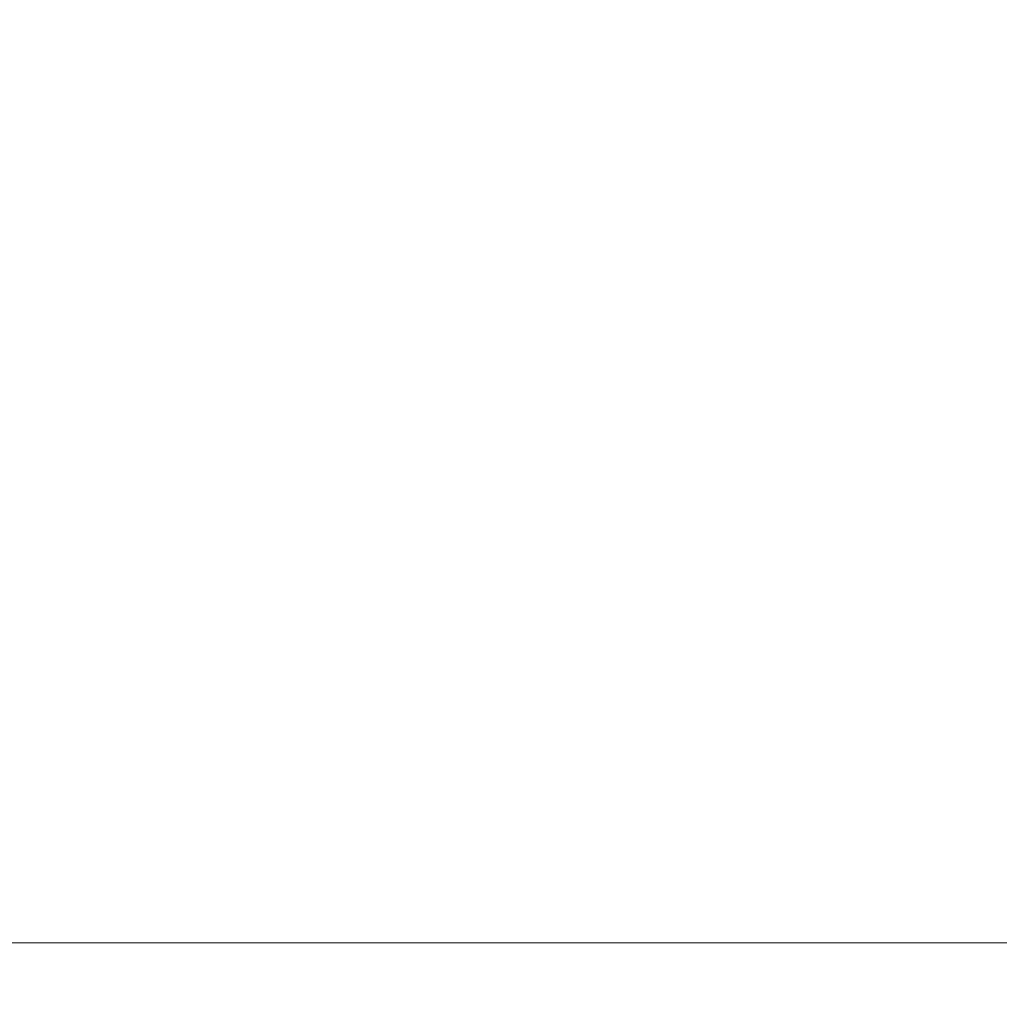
# Model space of a CAD drawing. Header units: inches. Extents: x -263 to 530, y -1 to 602.
# Tile 53 of 256: x -197.705 to -197.305, y 134.475 to 134.877. Entities that reach past the tile are written whole.
import ezdxf

# ---------------------------------------------------------------- set-up
doc = ezdxf.new("R2010")
doc.units = ezdxf.units.IN
doc.header["$MEASUREMENT"] = 0
for name, color, linetype, lineweight in [('A-CLNG', 13, 'Continuous', 13), ('A-FLOR', 192, 'Continuous', 13), ('A-WALL', 113, 'Continuous', 13)]:
    doc.layers.add(name, color=color, linetype=linetype, lineweight=lineweight)

msp = doc.modelspace()

# ---------------------------------------------------------------- meshes
at = {"layer": 'A-CLNG'}
mesh = msp.add_polyface(dxfattribs=at)
corners = [(-198, 134.5, 259.99999), (-198, 134.5, 247.99999), (-136, 134.5, 247.99999), (-136, 134.5, 259.99999)]
mesh.append_faces([[corners[k] for k in face] for face in [(0, 1, 2, 3)]])
mesh = msp.add_polyface(dxfattribs=at)
corners = [(-198, 134.5, 247.99999), (-198, 134.5, 246.49999), (-136, 134.5, 246.49999), (-136, 134.5, 247.99999)]
mesh.append_faces([[corners[k] for k in face] for face in [(0, 1, 2, 3)]])
at = {"layer": 'A-FLOR'}
mesh = msp.add_polyface(dxfattribs=at)
corners = [(-136, 134.5, 114.5), (-136, 134.5, 128), (-198, 134.5, 128), (-198, 134.5, 114.5)]
mesh.append_faces([[corners[k] for k in face] for face in [(0, 1, 2, 3)]])
at = {"layer": 'A-WALL'}
mesh = msp.add_polyface(dxfattribs=at)
corners = [(-189.25, 135, 128), (-189.25, 134.5, 128), (-198, 134.5, 128), (-198, 135, 128)]
mesh.append_faces([[corners[k] for k in face] for face in [(0, 1, 2, 3)]])
mesh = msp.add_polyface(dxfattribs=at)
corners = [(-198, 135, 133), (-198, 134.5, 133), (-189.25, 134.5, 133), (-189.25, 135, 133)]
mesh.append_faces([[corners[k] for k in face] for face in [(0, 1, 2, 3)]])
mesh = msp.add_polyface(dxfattribs=at)
corners = [(-142.5, 134.5, 259.99999), (-142.5, 134.5, 114.5), (-198, 134.5, 114.5), (-204.49999, 134.5, 114.5), (-204.49999, 134.5, 259.99999), (-198, 134.5, 259.99999), (-186, 134.5, 222), (-186, 134.5, 152), (-156, 134.5, 152), (-156, 134.5, 222)]
mesh.append_faces([[corners[k] for k in face] for face in [(1, 8, 9, 0), (8, 1, 2, 7), (7, 2, 3, 6)]], dxfattribs={"vtx0": -1, "vtx2": -1})
mesh.append_faces([[corners[k] for k in face] for face in [(4, 5, 6, 3)]], dxfattribs={"vtx1": -1, "vtx2": -1})
mesh.append_faces([[corners[k] for k in face] for face in [(5, 0, 9, 6)]], dxfattribs={"vtx1": -1, "vtx3": -1})
mesh = msp.add_polyface(dxfattribs=at)
corners = [(-204.49999, 134.5, 114.5), (-198, 134.5, 114.5), (-142.5, 134.5, 114.5), (-142.5, 126, 114.5), (-204.49999, 126, 114.5)]
mesh.append_faces([[corners[k] for k in face] for face in [(1, 4, 0)]], dxfattribs={"vtx0": -1})
mesh.append_faces([[corners[k] for k in face] for face in [(3, 4, 1, 2)]], dxfattribs={"vtx1": -1})
mesh = msp.add_polyface(dxfattribs=at)
corners = [(-142.5, 134.5, 259.99999), (-198, 134.5, 259.99999), (-204.49999, 134.5, 259.99999), (-204.49999, 126, 259.99999), (-142.5, 126, 259.99999)]
mesh.append_faces([[corners[k] for k in face] for face in [(1, 4, 0)]], dxfattribs={"vtx0": -1})
mesh.append_faces([[corners[k] for k in face] for face in [(3, 4, 1, 2)]], dxfattribs={"vtx1": -1})
mesh = msp.add_polyface(dxfattribs=at)
corners = [(-189.25, 134.5, 133), (-198, 134.5, 133), (-198, 134.5, 128), (-189.25, 134.5, 128)]
mesh.append_faces([[corners[k] for k in face] for face in [(0, 1, 2, 3)]])

doc.saveas('drawing.dxf')
